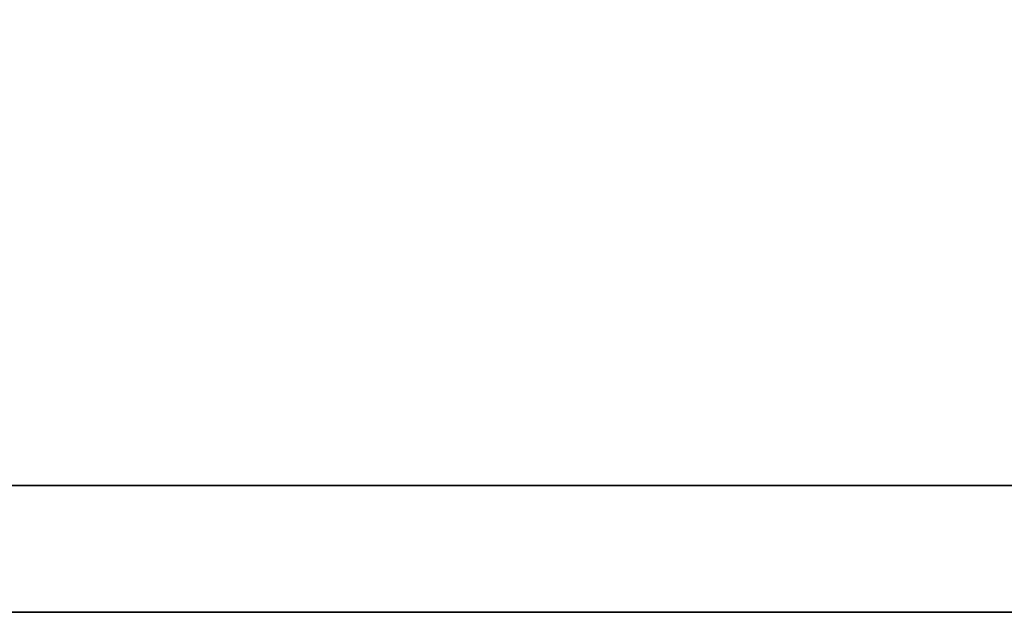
# Model space of a CAD drawing. Header units: millimetres. Extents: x 4 to 336, y 30 to 247.
# Tile 20 of 66: x 266.458 to 267.725, y 128.217 to 128.98. Entities that reach past the tile are written whole.
import ezdxf

# ---------------------------------------------------------------- set-up
doc = ezdxf.new("R2010")
doc.units = ezdxf.units.MM
doc.header["$LTSCALE"] = 0.2
doc.layers.add('DIM', color=4, linetype='CONTINUOUS')
doc.layers.add('layer 1', color=7, linetype='CONTINUOUS')

# ---------------------------------------------------------------- blocks, each defined once
blk = doc.blocks.new('A$Cf7f121c4')
at = {"layer": 'layer 1', "color": 1, "lineweight": 35}
blk.add_open_spline([(44.8617, 2.6926), (44.8617, 2.6926), (44.8617, 2.1311), (44.8617, 2.1311), (44.8617, 2.1311), (44.8617, 2.1311), (44.8617, 2.0926), (44.8617, 2.0926), (44.8617, 2.0926), (44.8617, 2.0926), (44.8232, 2.0926), (44.8232, 2.0926), (44.8232, 2.0926), (44.8232, 2.0926), (12.0142, 2.0926), (12.0142, 2.0926), (12.0142, 2.0926), (12.0142, 2.0926), (12.0142, 1.9296), (12.0142, 1.9296), (12.0142, 1.9296), (12.0142, 1.9296), (46.2582, 1.9296), (46.2582, 1.9296), (46.2582, 1.9296), (46.2582, 1.9296), (44.8617, 2.6926), (44.8617, 2.6926)], degree=3, knots=[0, 0, 0, 0, 0.142857, 0.142857, 0.142857, 0.142857, 0.285714, 0.285714, 0.285714, 0.285714, 0.428571, 0.428571, 0.428571, 0.428571, 0.571429, 0.571429, 0.571429, 0.571429, 0.714286, 0.714286, 0.714286, 0.714286, 0.857143, 0.857143, 0.857143, 0.857143, 1, 1, 1, 1], dxfattribs=at)

msp = doc.modelspace()

# ---------------------------------------------------------------- block references
at = {"layer": 'DIM'}
msp.add_blockref('A$Cf7f121c4', (245.2822, 126.287), dxfattribs=at)

doc.saveas('drawing.dxf')
